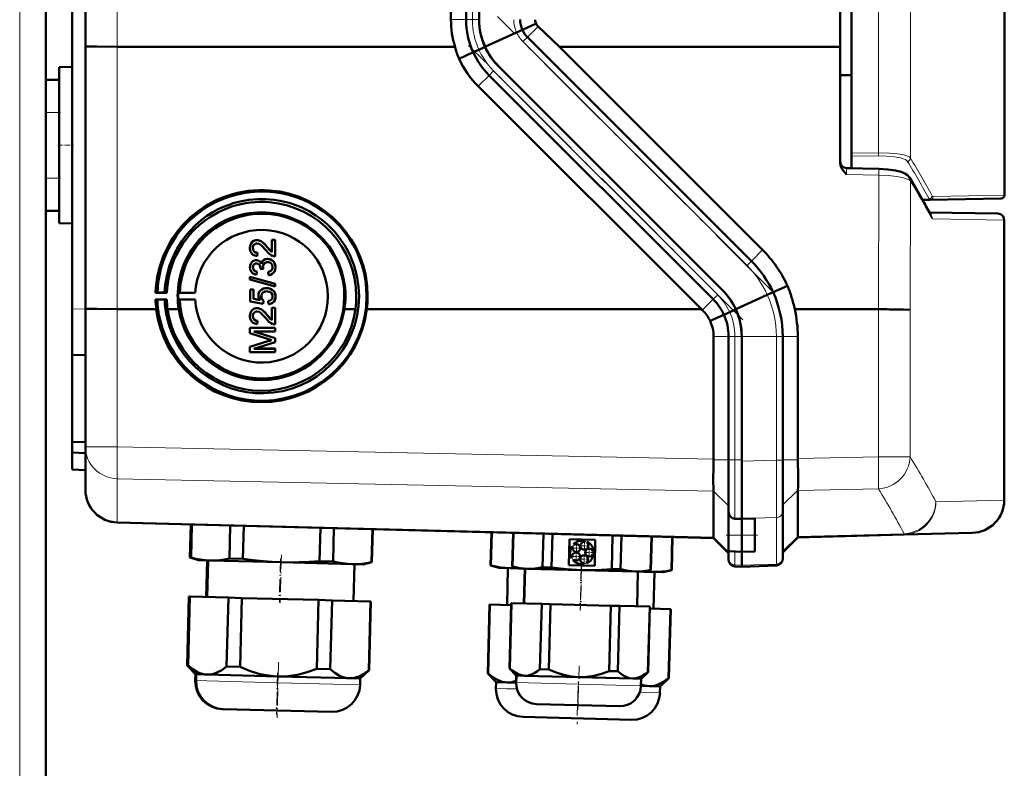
# Model space of a CAD drawing. Extents: x -2065 to 2446, y -2260 to 958.
# Tile 47 of 63: x 618 to 768, y -104 to 11. Entities that reach past the tile are written whole.
import ezdxf

# ---------------------------------------------------------------- set-up
doc = ezdxf.new("R2010")
doc.units = 0
doc.linetypes.add('DASHDOT', pattern=[18.5, 12, -3, 0.5, -3])

msp = doc.modelspace()

# ---------------------------------------------------------------- linework, layer by layer
at = {"color": 7, "linetype": 'DASHDOT', "lineweight": 18}
for p, q in [((617.57, -728.54), (617.57, 231.46)), ((732.17, -30.72), (690.38, 11.07)), ((727.75, -35.14), (685.96, 6.65))]:
    msp.add_line(p, q, dxfattribs=at)
at = {"color": 7, "lineweight": 18}
for p, q in [((617.57, -281.4), (617.57, 151.46)), ((753.27, 123.44), (753.27, -10.49)), ((748.41, -9.68), (748.41, 122.62)), ((632.43, 6.48), (632.43, 106.44)), ((686.53, 102.32), (686.53, 10.61)), ((683.27, 10.61), (685.57, 10.61)), ((686.53, 10.61), (685.57, 10.61)), ((686.53, 10.61), (687.57, 10.61)), ((694.14, 9.05), (694.14, 9.05)), ((696.54, 9.58), (694.91, 7.95)), ((694.23, 7.27), (694.91, 7.95)), ((632.43, -33.5), (632.43, 6.48)), ((728.37, -26.87), (694.23, 7.27)), ((686.65, 5.63), (686.65, 5.63)), ((687.42, 0.46), (689.08, 2.12)), ((689.76, 2.8), (689.08, 2.12)), ((723.9, -31.34), (689.76, 2.8)), ((621.57, -3.54), (623.57, -3.54)), ((744.28, -9.73), (748.41, -9.68)), ((748.41, -10.16), (744.28, -10.22)), ((748.45, -13.1), (743.54, -12.99)), ((748.38, -33.54), (748.45, -13.1)), ((621.57, -13.54), (623.57, -13.54)), ((753.27, -13.99), (753.2, -33.61)), ((756.71, -16.34), (767.57, -16.15)), ((756.09, -16.72), (755.04, -16.74)), ((756.35, -19.14), (756.34, -19.12)), ((767.56, -19.96), (756.63, -19.76)), ((730.74, -24.5), (729.05, -26.19)), ((728.37, -26.87), (729.05, -26.19)), ((723.9, -31.34), (723.22, -32.02)), ((732.35, -30.95), (732.34, -30.95)), ((721.56, -33.68), (723.22, -32.02)), ((625.57, -33.47), (627.57, -33.54)), ((632.43, -54.5), (632.43, -33.5)), ((724.85, -34.37), (724.85, -34.37)), ((748.38, -56.05), (748.38, -33.54)), ((753.2, -33.61), (753.2, -56.05)), ((723.27, -37.68), (725.57, -37.68)), ((725.57, -37.68), (726.53, -37.68)), ((726.53, -37.68), (727.57, -37.68)), ((726.53, -37.68), (726.53, -56.48)), ((732.85, -37.68), (727.56, -37.68)), ((732.85, -37.68), (733.81, -37.68)), ((732.85, -56.53), (732.85, -37.68)), ((736.1, -37.68), (733.81, -37.68)), ((632.43, -54.5), (627.57, -54.5)), ((632.43, -54.5), (723.27, -56.39)), ((723.26, -56.48), (725.57, -56.48)), ((726.53, -56.48), (725.57, -56.48)), ((726.53, -56.48), (727.57, -56.48)), ((726.53, -65.46), (726.53, -56.48)), ((727.56, -56.68), (732.85, -56.53)), ((733.81, -56.53), (732.85, -56.53)), ((736.1, -56.48), (733.81, -56.48)), ((748.38, -56.05), (736.1, -56.3)), ((748.38, -56.05), (753.2, -56.05)), ((723.27, -61.26), (632.43, -59.37)), ((632.43, -59.37), (632.43, -65.92)), ((723.26, -61.24), (725.57, -63.48)), ((736.1, -61.13), (733.81, -63.36)), ((736.1, -61.17), (748.38, -60.92)), ((757.14, -62.89), (767.56, -62.62)), ((632.43, -65.92), (723.27, -68.3)), ((632.43, -65.92), (632.43, -66.05)), ((726.53, -65.46), (727.57, -65.49)), ((726.53, -65.46), (726.53, -65.46)), ((732.85, -65.3), (727.56, -65.45)), ((732.85, -72.37), (732.85, -65.3)), ((723.27, -68.3), (725.57, -70.54)), ((725.57, -67.99), (727.57, -67.99)), ((729.56, -67.99), (727.56, -67.99)), ((736.1, -68.19), (733.81, -70.42)), ((752.3, -67.76), (736.1, -68.18)), ((752.3, -67.89), (752.3, -67.76)), ((726.53, -72.51), (726.53, -70.46)), ((726.53, -72.51), (727.57, -72.55)), ((726.53, -72.75), (726.53, -72.51)), ((732.85, -72.37), (727.56, -72.55)), ((732.85, -72.6), (732.85, -72.37)), ((644.37, -90.13), (644.31, -90.12)), ((644.43, -90.13), (644.37, -90.13)), ((646.1, -90.17), (644.43, -90.13)), ((656.92, -90.46), (646.1, -90.17)), ((669.42, -90.78), (656.92, -90.46)), ((691.8, -91.37), (690.12, -91.32)), ((693.3, -91.41), (691.8, -91.37)), ((693.21, -90.45), (693.18, -90.44)), ((702.7, -90.69), (693.21, -90.45)), ((712.2, -90.94), (702.7, -90.69)), ((715.11, -91.98), (712.03, -91.9))]:
    msp.add_line(p, q, dxfattribs=at)
at = {"color": 7, "lineweight": 50}
for p, q in [((744.28, 122.68), (744.28, -9.73)), ((621.57, 1.46), (621.57, 111.46)), ((627.57, 6.55), (627.57, 106.38)), ((742.56, 6.45), (742.56, 106.48)), ((683.27, 10.61), (683.27, 102.32)), ((685.57, 102.32), (685.57, 10.61)), ((687.57, 102.32), (687.57, 10.61)), ((625.57, -33.47), (625.57, 55.53)), ((767.57, 54.97), (767.57, -16.15)), ((694.14, 9.05), (693.26, 8.65)), ((696.23, 10), (694.14, 9.05)), ((699.78, 6.46), (696.54, 9.58)), ((693.26, 8.65), (688.45, 6.46)), ((729.05, -26.19), (694.91, 7.95)), ((627.57, -33.44), (627.57, 6.55)), ((683.88, 6.46), (632.43, 6.48)), ((686.65, 5.63), (687.53, 6.03)), ((687.53, 6.03), (688.47, 6.46)), ((742.56, 6.45), (699.78, 6.46)), ((730.74, -24.5), (699.78, 6.46)), ((742.56, 6.45), (742.56, -11.27)), ((684.51, 4.66), (686.65, 5.63)), ((623.57, 3.36), (625.57, 3.41)), ((623.57, 3.36), (625.57, 3.41)), ((623.57, -20.43), (623.57, 3.36)), ((724.63, -30.61), (690.49, 3.53)), ((724.64, -30.61), (690.49, 3.53)), ((723.22, -32.02), (689.08, 2.12)), ((744.28, 2.15), (742.56, 2.16)), ((621.57, 1.46), (623.57, 1.46)), ((621.57, -3.54), (621.57, 1.46)), ((623.57, -3.54), (623.57, 1.46)), ((721.41, -33.53), (687.42, 0.46)), ((621.57, -3.54), (621.57, -13.54)), ((623.57, -3.54), (623.57, -13.54)), ((744.28, -10.22), (744.28, -9.73)), ((744.28, -12.03), (744.28, -10.22)), ((743.54, -12.01), (744.28, -12.03)), ((743.54, -12.01), (748.45, -12.13)), ((621.57, -18.54), (621.57, -13.54)), ((623.57, -18.54), (623.57, -13.54)), ((756.22, -16.84), (755.11, -16.86)), ((767.07, -16.65), (756.22, -16.84)), ((621.57, -276.98), (621.57, -18.54)), ((621.57, -18.54), (623.57, -18.54)), ((756.15, -18.77), (766.58, -18.96)), ((623.57, -20.43), (625.57, -20.48)), ((767.56, -62.62), (767.56, -19.96)), ((653.36, -23.05), (653.37, -23.05)), ((653.71, -23), (653.71, -23)), ((656, -24.84), (656, -22.95)), ((656, -22.95), (656.49, -22.95)), ((656, -22.95), (656.01, -22.95)), ((656.01, -22.95), (656.5, -22.95)), ((656.49, -22.95), (656.49, -25.47)), ((656.49, -22.95), (656.5, -22.95)), ((656.5, -22.95), (656.5, -25.47)), ((653.09, -24.2), (653.1, -24.19)), ((653.78, -24.93), (653.73, -25.42)), ((653.73, -25.42), (653.74, -25.42)), ((653.79, -24.92), (653.74, -25.42)), ((653.78, -24.93), (653.79, -24.92)), ((655.29, -24.07), (656, -24.83)), ((655.29, -24.07), (655.29, -24.07)), ((656.49, -25.47), (656.5, -25.47)), ((653.34, -26.11), (653.34, -26.11)), ((653.62, -26.06), (653.63, -26.06)), ((654.97, -25.92), (654.98, -25.92)), ((655.34, -25.87), (655.34, -25.86)), ((653.09, -27.14), (653.1, -27.14)), ((653.68, -27.79), (653.63, -28.29)), ((653.63, -28.29), (653.64, -28.28)), ((653.69, -27.79), (653.64, -28.28)), ((653.68, -27.79), (653.69, -27.79)), ((654.22, -27.35), (654.23, -27.28)), ((654.67, -27.4), (654.22, -27.35)), ((654.62, -27.08), (654.62, -27.08)), ((654.67, -27.4), (654.68, -27.4)), ((655.46, -28.34), (655.41, -27.84)), ((655.41, -27.84), (655.42, -27.84)), ((655.76, -28.27), (655.77, -28.27)), ((656.54, -27.14), (656.55, -27.13)), ((652.64, -28.57), (656.49, -29.66)), ((652.64, -28.98), (652.64, -28.57)), ((652.64, -28.57), (652.65, -28.57)), ((656.49, -30.06), (652.64, -28.98)), ((652.65, -28.57), (656.5, -29.65)), ((656.49, -29.66), (656.5, -29.65)), ((656.49, -29.66), (656.49, -30.06)), ((656.5, -29.65), (656.5, -30.06)), ((734.52, -29.96), (732.35, -30.95)), ((638.26, -31.04), (638.54, -30.98)), ((639.98, -31.04), (638.26, -31.04)), ((638.54, -30.98), (639.65, -31)), ((639.65, -31), (639.98, -31.04)), ((641.7, -31.05), (641.95, -30.99)), ((644.32, -31.05), (641.7, -31.05)), ((641.95, -30.99), (644.32, -31.05)), ((652.69, -30.51), (653.19, -30.51)), ((652.69, -32.34), (652.69, -30.51)), ((652.69, -30.51), (652.7, -30.51)), ((652.7, -30.51), (653.19, -30.51)), ((653.19, -30.51), (653.19, -31.93)), ((653.19, -30.51), (653.19, -31.93)), ((653.19, -30.51), (653.19, -30.51)), ((654.71, -30.38), (654.72, -30.38)), ((655.17, -30.31), (655.18, -30.31)), ((656.08, -30.61), (656.08, -30.6)), ((656.49, -30.06), (656.5, -30.06)), ((731.46, -31.35), (726.65, -33.54)), ((732.34, -30.95), (731.46, -31.35)), ((638.54, -32.08), (638.27, -32.06)), ((638.27, -32.06), (639.98, -32.06)), ((639.65, -32.07), (638.54, -32.08)), ((639.98, -32.06), (639.65, -32.07)), ((641.95, -32.07), (641.7, -32.05)), ((641.7, -32.05), (644.32, -32.05)), ((644.32, -32.05), (641.95, -32.07)), ((654.67, -32.73), (652.69, -32.34)), ((653.19, -31.93), (654.18, -32.12)), ((653.19, -31.93), (654.18, -32.13)), ((653.19, -31.93), (653.19, -31.93)), ((654.37, -31.58), (654.38, -31.58)), ((654.72, -32.24), (654.67, -32.73)), ((654.67, -32.73), (654.68, -32.73)), ((654.73, -32.23), (654.68, -32.73)), ((654.72, -32.24), (654.73, -32.23)), ((655.41, -32.29), (655.42, -32.28)), ((655.46, -32.78), (655.41, -32.29)), ((655.78, -32.71), (655.79, -32.71)), ((656.54, -31.58), (656.55, -31.58)), ((625.57, -40.47), (625.57, -33.47)), ((627.57, -54.5), (627.57, -33.44)), ((632.43, -33.5), (638.38, -33.51)), ((641.79, -33.51), (640.1, -33.51)), ((653.36, -33.43), (653.37, -33.42)), ((653.71, -33.37), (653.71, -33.37)), ((655.29, -34.44), (656, -35.2)), ((655.29, -34.44), (655.29, -34.44)), ((656, -35.21), (656, -33.32)), ((656, -33.32), (656.49, -33.32)), ((656, -33.32), (656.01, -33.32)), ((656.01, -33.32), (656.5, -33.32)), ((656.49, -33.32), (656.49, -35.84)), ((656.49, -33.32), (656.5, -33.32)), ((656.5, -33.32), (656.5, -35.84)), ((668.73, -33.52), (667.03, -33.52)), ((670.44, -33.52), (684.86, -33.52)), ((684.86, -33.52), (721.41, -33.53)), ((721.56, -33.68), (721.41, -33.53)), ((722.75, -35.32), (724.85, -34.37)), ((724.85, -34.37), (725.74, -33.97)), ((725.74, -33.97), (726.68, -33.54)), ((735.63, -33.54), (748.38, -33.54)), ((653.09, -34.57), (653.1, -34.57)), ((653.78, -35.3), (653.73, -35.79)), ((653.73, -35.79), (653.74, -35.79)), ((653.79, -35.3), (653.74, -35.79)), ((653.78, -35.3), (653.79, -35.3)), ((656.49, -35.84), (656.5, -35.84)), ((652.64, -36.39), (652.65, -36.38)), ((652.64, -36.39), (656.49, -36.39)), ((652.64, -37.2), (652.64, -36.39)), ((655.3, -38.05), (652.64, -37.2)), ((652.65, -36.38), (656.5, -36.38)), ((653.24, -36.93), (656.5, -37.95)), ((653.24, -36.93), (656.49, -37.96)), ((656.49, -36.93), (653.24, -36.93)), ((656.49, -36.39), (656.5, -36.38)), ((656.49, -36.39), (656.49, -36.93)), ((656.49, -36.93), (656.5, -36.93)), ((656.5, -36.38), (656.5, -36.93)), ((652.64, -39.27), (655.35, -38.41)), ((652.65, -39.27), (655.35, -38.41)), ((656.49, -38.53), (653.24, -39.55)), ((656.49, -37.96), (656.5, -37.95)), ((656.49, -37.96), (656.49, -38.53)), ((656.49, -38.53), (656.5, -38.52)), ((656.5, -37.95), (656.5, -38.52)), ((723.27, -56.39), (723.27, -37.68)), ((725.57, -56.48), (725.57, -37.68)), ((727.56, -56.68), (727.56, -37.68)), ((727.57, -56.48), (727.57, -37.68)), ((733.81, -56.53), (733.81, -37.68)), ((736.1, -56.3), (736.1, -37.68)), ((627.57, -40.54), (625.57, -40.47)), ((625.57, -40.47), (625.57, -53.77)), ((652.64, -40.09), (652.64, -39.27)), ((652.64, -39.27), (652.65, -39.27)), ((656.49, -40.09), (652.64, -40.09)), ((653.24, -39.54), (656.5, -39.54)), ((653.24, -39.55), (656.49, -39.55)), ((656.49, -39.55), (656.5, -39.54)), ((656.49, -39.55), (656.49, -40.09)), ((656.49, -40.09), (656.5, -40.09)), ((656.5, -39.54), (656.5, -40.09)), ((625.57, -53.77), (627.57, -53.74)), ((625.57, -53.77), (625.57, -55.37)), ((625.57, -57.97), (625.57, -55.37)), ((625.57, -55.37), (627.57, -55.47)), ((627.57, -61.05), (627.57, -54.5)), ((723.27, -56.39), (723.26, -56.48)), ((725.57, -59.08), (725.57, -56.48)), ((727.56, -65.45), (727.56, -56.68)), ((727.57, -65.49), (727.57, -56.48)), ((733.81, -64.33), (733.81, -56.53)), ((736.1, -56.3), (736.1, -56.48)), ((625.57, -57.97), (627.57, -58.04)), ((725.57, -61.52), (725.57, -59.08)), ((723.26, -61.24), (723.27, -61.26)), ((723.27, -61.26), (723.27, -68.3)), ((736.1, -68.18), (736.1, -61.17)), ((725.57, -63.39), (725.57, -61.52)), ((725.57, -64.44), (725.57, -63.39)), ((725.57, -67.99), (725.57, -64.44)), ((733.81, -71.4), (733.81, -64.33)), ((726.53, -65.46), (727.57, -65.49)), ((727.56, -65.49), (729.56, -65.43)), ((727.56, -65.49), (727.56, -65.45)), ((727.56, -65.49), (727.56, -67.99)), ((727.57, -67.99), (727.57, -65.49)), ((729.56, -67.99), (729.56, -65.43)), ((723.27, -68.42), (632.43, -66.05)), ((643.5, -71.39), (643.63, -66.34)), ((643.5, -71.39), (643.63, -66.34)), ((643.5, -71.39), (643.63, -66.34)), ((643.55, -71.39), (643.69, -66.34)), ((643.56, -71.39), (643.69, -66.34)), ((643.61, -71.39), (643.74, -66.34)), ((643.62, -71.39), (643.75, -66.34)), ((643.67, -71.39), (643.8, -66.34)), ((649.51, -71.55), (649.65, -66.5)), ((651.57, -71.6), (651.7, -66.55)), ((663.26, -71.91), (663.39, -66.86)), ((665.31, -71.96), (665.44, -66.91)), ((671.16, -72.11), (671.29, -67.06)), ((671.21, -72.11), (671.34, -67.06)), ((689.31, -72.59), (689.44, -67.54)), ((689.36, -72.59), (689.5, -67.54)), ((692.59, -72.74), (692.73, -67.62)), ((692.62, -72.74), (692.75, -67.63)), ((692.65, -72.74), (692.78, -67.63)), ((697.23, -72.86), (697.37, -67.75)), ((698.58, -72.9), (698.71, -67.78)), ((701.2, -72.53), (701.3, -68.57)), ((701.3, -68.57), (705.26, -68.67)), ((703.61, -68.98), (703.66, -68.85)), ((704, -68.97), (703.95, -69.1)), ((705.26, -68.67), (705.16, -72.63)), ((707.75, -73.14), (707.89, -68.02)), ((709.1, -73.17), (709.23, -68.06)), ((713.68, -73.29), (713.82, -68.18)), ((713.71, -73.29), (713.85, -68.18)), ((716.85, -73.31), (716.98, -68.26)), ((716.9, -73.31), (717.04, -68.26)), ((723.27, -68.42), (725.57, -70.72)), ((725.57, -67.99), (725.57, -70.42)), ((727.56, -70.49), (727.56, -67.99)), ((727.57, -70.49), (727.57, -67.99)), ((729.56, -67.99), (729.56, -70.46)), ((736.1, -68.31), (733.81, -70.6)), ((736.1, -68.31), (752.3, -67.89)), ((736.1, -68.18), (736.1, -68.19)), ((762.69, -67.62), (752.3, -67.89)), ((701.81, -69.74), (701.7, -69.65)), ((701.92, -69.37), (702.03, -69.45)), ((704.89, -70.46), (705.02, -70.47)), ((725.57, -71.54), (725.57, -70.42)), ((725.57, -70.42), (727.57, -70.49)), ((729.56, -70.46), (727.56, -70.49)), ((727.56, -72.55), (727.56, -70.49)), ((727.57, -72.55), (727.57, -70.49)), ((644.79, -71.77), (643.5, -71.39)), ((643.5, -71.39), (643.55, -71.39)), ((644.79, -71.77), (643.5, -71.39)), ((643.6, -71.4), (643.55, -71.39)), ((643.56, -71.39), (643.61, -71.39)), ((644.85, -71.77), (643.56, -71.39)), ((643.65, -71.4), (643.61, -71.39)), ((643.62, -71.39), (643.67, -71.39)), ((644.91, -71.77), (643.62, -71.39)), ((644.85, -71.77), (644.79, -71.77)), ((644.91, -71.77), (644.85, -71.77)), ((646.58, -71.82), (644.91, -71.77)), ((646.14, -71.81), (645.99, -77.4)), ((646.14, -71.81), (646, -77.4)), ((646.14, -71.81), (646, -77.4)), ((646.2, -71.81), (646.05, -77.41)), ((646.26, -71.81), (646.11, -77.41)), ((657.4, -72.1), (646.58, -71.82)), ((649.51, -71.55), (651.57, -71.6)), ((663.26, -71.91), (665.31, -71.96)), ((701.65, -71.47), (701.77, -71.39)), ((701.97, -71.68), (701.85, -71.76)), ((705.01, -70.83), (704.88, -70.82)), ((725.57, -71.75), (725.57, -71.54)), ((733.81, -71.6), (733.81, -71.4)), ((668.23, -72.38), (657.4, -72.1)), ((669.9, -72.43), (668.23, -72.38)), ((668.55, -72.39), (668.4, -77.99)), ((669.9, -72.43), (671.21, -72.11)), ((671.16, -72.11), (671.21, -72.11)), ((689.31, -72.59), (689.36, -72.59)), ((690.6, -72.97), (689.31, -72.59)), ((692.28, -73.01), (690.6, -72.97)), ((691.95, -73.01), (691.81, -78.6)), ((693.66, -73.05), (692.28, -73.01)), ((692.59, -72.74), (692.62, -72.74)), ((693.63, -73.05), (692.59, -72.74)), ((692.62, -72.74), (692.65, -72.74)), ((693.66, -73.05), (692.62, -72.74)), ((693.66, -73.05), (693.63, -73.05)), ((694.93, -73.08), (693.66, -73.05)), ((694.53, -73.07), (694.39, -78.37)), ((694.56, -73.07), (694.42, -78.37)), ((703.16, -73.3), (694.93, -73.08)), ((697.23, -72.86), (698.58, -72.9)), ((705.16, -72.63), (701.2, -72.53)), ((711.38, -73.52), (703.16, -73.3)), ((703.57, -72.37), (703.53, -72.24)), ((703.87, -72.13), (703.91, -72.27)), ((707.75, -73.14), (709.1, -73.17)), ((712.65, -73.55), (713.71, -73.29)), ((713.68, -73.29), (713.71, -73.29)), ((715.59, -73.63), (716.9, -73.31)), ((716.85, -73.31), (716.9, -73.31)), ((726.53, -72.75), (727.57, -72.79)), ((727.56, -72.79), (727.56, -72.55)), ((732.85, -72.6), (727.56, -72.79)), ((727.57, -72.79), (727.57, -72.55)), ((712.65, -73.55), (711.38, -73.52)), ((711.76, -73.52), (711.62, -78.82)), ((713.92, -73.58), (712.66, -73.55)), ((715.59, -73.63), (713.92, -73.58)), ((714.25, -73.59), (714.1, -79.19)), ((643.07, -87.84), (643.35, -77.34)), ((643.07, -87.84), (643.35, -77.34)), ((643.07, -87.84), (643.35, -77.34)), ((643.4, -77.34), (643.12, -87.84)), ((643.13, -87.84), (643.4, -77.34)), ((643.46, -77.34), (643.18, -87.84)), ((643.19, -87.84), (643.46, -77.34)), ((643.51, -77.34), (643.24, -87.84)), ((643.4, -77.34), (643.35, -77.34)), ((643.46, -77.34), (643.4, -77.34)), ((643.4, -77.34), (643.4, -77.34)), ((643.51, -77.34), (643.46, -77.34)), ((643.51, -77.34), (649.36, -77.49)), ((649.36, -77.49), (649.08, -88)), ((651.41, -77.55), (649.36, -77.49)), ((651.41, -77.55), (651.14, -88.05)), ((651.41, -77.55), (663.1, -77.85)), ((663.1, -77.85), (662.83, -88.36)), ((665.16, -77.91), (663.1, -77.85)), ((665.16, -77.91), (664.88, -88.41)), ((665.16, -77.91), (671, -78.06)), ((671, -78.06), (670.73, -88.56)), ((670.78, -88.57), (671.05, -78.06)), ((671.05, -78.06), (671, -78.06)), ((688.88, -89.04), (689.16, -78.53)), ((689.21, -78.54), (688.93, -89.04)), ((689.21, -78.54), (689.16, -78.53)), ((689.21, -78.54), (692.44, -78.62)), ((692.18, -88.28), (692.45, -78.32)), ((692.21, -88.28), (692.47, -78.32)), ((692.5, -78.32), (692.24, -88.28)), ((692.47, -78.32), (692.45, -78.32)), ((692.5, -78.32), (692.47, -78.32)), ((692.5, -78.32), (697.09, -78.44)), ((697.09, -78.44), (696.83, -88.4)), ((698.43, -78.48), (697.09, -78.44)), ((698.43, -78.48), (698.17, -88.44)), ((698.43, -78.48), (707.61, -78.72)), ((707.61, -78.72), (707.35, -88.68)), ((708.95, -78.75), (707.61, -78.72)), ((708.95, -78.75), (708.69, -88.71)), ((708.95, -78.75), (713.54, -78.87)), ((713.54, -78.87), (713.28, -88.83)), ((713.31, -88.83), (713.57, -78.87)), ((713.57, -78.87), (713.54, -78.87)), ((713.56, -79.17), (716.7, -79.26)), ((716.7, -79.26), (716.42, -89.76)), ((716.47, -89.76), (716.75, -79.26)), ((716.75, -79.26), (716.7, -79.26)), ((644.34, -89.17), (643.07, -87.84)), ((643.07, -87.84), (643.12, -87.84)), ((644.34, -89.17), (643.07, -87.84)), ((644.34, -89.17), (643.07, -87.84)), ((643.16, -87.88), (643.12, -87.84)), ((643.13, -87.84), (643.18, -87.84)), ((644.39, -89.18), (643.13, -87.84)), ((643.22, -87.88), (643.18, -87.84)), ((643.19, -87.84), (643.24, -87.84)), ((644.45, -89.18), (643.19, -87.84)), ((649.08, -88), (651.14, -88.05)), ((662.83, -88.36), (664.88, -88.41)), ((692.18, -88.28), (692.21, -88.28)), ((693.21, -89.36), (692.18, -88.28)), ((692.21, -88.28), (692.24, -88.28)), ((693.23, -89.36), (692.21, -88.28)), ((696.83, -88.4), (698.17, -88.44)), ((644.34, -89.17), (644.31, -90.12)), ((644.34, -89.17), (644.31, -90.12)), ((644.34, -89.17), (644.31, -90.12)), ((644.4, -89.18), (644.34, -89.17)), ((644.39, -89.18), (644.37, -90.13)), ((644.45, -89.18), (644.39, -89.18)), ((644.45, -89.18), (644.43, -90.13)), ((646.13, -89.22), (644.45, -89.18)), ((656.95, -89.5), (646.13, -89.22)), ((667.77, -89.79), (656.95, -89.5)), ((669.44, -89.83), (667.77, -89.79)), ((669.44, -89.83), (669.42, -90.78)), ((669.44, -89.83), (670.78, -88.57)), ((670.73, -88.56), (670.78, -88.57)), ((688.88, -89.04), (688.93, -89.04)), ((690.15, -90.37), (688.88, -89.04)), ((693.21, -89.36), (693.18, -90.44)), ((693.23, -89.36), (693.21, -90.45)), ((693.23, -89.36), (693.21, -89.36)), ((694.51, -89.39), (693.23, -89.36)), ((702.73, -89.6), (694.51, -89.39)), ((710.96, -89.82), (702.73, -89.6)), ((707.35, -88.68), (708.69, -88.71)), ((712.23, -89.85), (710.96, -89.82)), ((712.23, -89.85), (712.2, -90.94)), ((712.23, -89.85), (713.31, -88.83)), ((713.28, -88.83), (713.31, -88.83)), ((715.14, -91.03), (716.47, -89.76)), ((716.42, -89.76), (716.47, -89.76)), ((690.15, -90.37), (690.12, -91.32)), ((691.82, -90.42), (690.15, -90.37)), ((693.18, -90.45), (691.82, -90.42)), ((713.46, -90.98), (712.2, -90.95)), ((715.14, -91.03), (713.46, -90.98)), ((715.14, -91.03), (715.11, -91.98)), ((648.5, -94.48), (648.44, -94.47)), ((648.55, -94.48), (648.5, -94.48)), ((665.07, -94.91), (648.56, -94.48)), ((696.32, -93.73), (696.29, -93.73)), ((702.62, -93.89), (696.32, -93.73)), ((708.92, -94.06), (702.62, -93.89)), ((710.76, -96.11), (694.25, -95.67))]:
    msp.add_line(p, q, dxfattribs=at)
at = {"color": 7, "linetype": 'DASHDOT', "lineweight": 18, "ltscale": 0.060001}
for p, q in [((621.37, -3.54), (623.77, -3.54)), ((621.37, -13.54), (623.77, -13.54))]:
    msp.add_line(p, q, dxfattribs=at)
at = {"color": 7, "linetype": 'DASHDOT', "lineweight": 18, "ltscale": 0.059999}
msp.add_line((623.37, -8.54), (625.77, -8.54), dxfattribs=at)
at = {"color": 7, "linetype": 'DASHDOT', "lineweight": 18, "ltscale": 0.039}
for p, q in [((703.59, -68.8), (703.59, -70.36)), ((703.15, -69.94), (701.59, -69.94)), ((702.34, -70.43), (702.34, -71.99)), ((702.37, -69.16), (702.37, -70.72)), ((704.37, -69.58), (702.81, -69.58)), ((704.31, -69.85), (704.31, -71.41)), ((703.12, -71.21), (701.56, -71.21)), ((704.32, -71.64), (702.76, -71.64)), ((705.09, -70.63), (703.53, -70.63)), ((703.54, -70.86), (703.54, -72.42))]:
    msp.add_line(p, q, dxfattribs=at)
at = {"color": 7, "linetype": 'DASHDOT', "lineweight": 18, "ltscale": 0.119882}
msp.add_line((725.17, -67.99), (729.96, -67.99), dxfattribs=at)
at = {"color": 7, "linetype": 'DASHDOT', "lineweight": 18, "ltscale": 0.168015}
for p, q in [((657.3, -71.54), (657.13, -78.26)), ((703.11, -72.74), (702.94, -79.46))]:
    msp.add_line(p, q, dxfattribs=at)
at = {"color": 7, "linetype": 'DASHDOT', "lineweight": 18, "ltscale": 0.168016}
msp.add_line((657.36, -71.54), (657.18, -78.26), dxfattribs=at)
at = {"color": 7, "linetype": 'DASHDOT', "lineweight": 18, "ltscale": 0.183048}
msp.add_line((657.43, -70.99), (657.24, -78.31), dxfattribs=at)
at = {"color": 7, "linetype": 'DASHDOT', "lineweight": 18, "ltscale": 0.159014}
msp.add_line((703.14, -72.77), (702.98, -79.13), dxfattribs=at)
at = {"color": 7, "linetype": 'DASHDOT', "lineweight": 18, "ltscale": 0.171051}
msp.add_line((703.18, -72.33), (703, -79.17), dxfattribs=at)
at = {"color": 7, "linetype": 'DASHDOT', "lineweight": 18, "ltscale": 0.212292}
msp.add_line((657, -87.35), (656.78, -95.83), dxfattribs=at)
at = {"color": 7, "linetype": 'DASHDOT', "lineweight": 18, "ltscale": 0.168715}
msp.add_line((702.78, -87.87), (702.6, -94.62), dxfattribs=at)
at = {"color": 7, "linetype": 'DASHDOT', "lineweight": 18, "ltscale": 0.159002}
msp.add_line((656.85, -88.97), (656.68, -95.33), dxfattribs=at)
at = {"color": 7, "linetype": 'DASHDOT', "lineweight": 18, "ltscale": 0.133699}
msp.add_line((656.88, -89.9), (656.74, -95.25), dxfattribs=at)
at = {"color": 7, "linetype": 'DASHDOT', "lineweight": 18, "ltscale": 0.143425}
msp.add_line((702.63, -91.07), (702.48, -96.8), dxfattribs=at)
at = {"color": 7, "linetype": 'DASHDOT', "lineweight": 18, "ltscale": 0.100908}
msp.add_line((702.69, -90.28), (702.58, -94.31), dxfattribs=at)
at = {"color": 7, "lineweight": 50}
for points in [[(627.57, 6.55), (627.57, 6.55), (627.57, 6.55), (627.57, 6.54), (627.64, 6.54), (628.2, 6.52), (629.36, 6.5), (632.43, 6.48)], [(690.49, 3.53), (690.01, 4.05), (689.57, 4.6), (689.17, 5.18), (688.8, 5.81), (688.47, 6.46)], [(743.54, -12.99), (743.05, -12.46), (742.84, -12.17), (742.7, -11.89), (742.6, -11.59), (742.56, -11.27)], [(753.14, -13.47), (752.84, -13.12), (752.42, -12.84), (751.86, -12.61), (751, -12.39), (749.8, -12.21), (748.45, -12.13)], [(669.26, -31.53), (669.19, -30.13), (668.99, -28.74), (668.79, -27.82), (668.47, -26.77), (667.96, -25.47), (667.55, -24.62), (667.08, -23.81), (666.26, -22.6), (665.52, -21.7), (664.99, -21.13), (664.42, -20.58), (663.56, -19.85), (662.68, -19.22), (661.66, -18.6), (660.53, -18.03), (659.94, -17.78), (658.61, -17.32), (657.24, -16.99), (656.31, -16.84), (655.07, -16.74), (653.81, -16.74), (652.48, -16.85), (651.4, -17.04), (650.26, -17.33), (649.3, -17.65), (648.36, -18.03), (647.7, -18.35), (647.01, -18.73), (646.09, -19.31), (645.23, -19.95), (644.41, -20.65), (643.41, -21.66), (642.8, -22.39), (642.25, -23.14), (641.56, -24.25), (641.45, -24.44), (640.87, -25.64), (640.39, -26.88), (640.02, -28.23), (639.81, -29.32), (639.75, -29.79), (639.65, -31)], [(652.64, -24.19), (652.67, -23.9), (652.72, -23.69), (652.81, -23.5), (653, -23.27), (653.23, -23.11), (653.36, -23.05)], [(653.52, -23.52), (653.37, -23.6), (653.19, -23.79), (653.1, -24.03), (653.09, -24.2)], [(653.52, -23.52), (653.37, -23.61), (653.23, -23.74), (653.15, -23.89), (653.1, -24.19)], [(653.71, -23), (654, -23.03), (654.34, -23.17), (654.6, -23.35), (655.01, -23.75), (655.29, -24.07)], [(653.71, -23), (653.9, -23.02), (654.28, -23.14), (654.61, -23.36), (654.9, -23.63), (655.29, -24.07)], [(655.05, -24.53), (654.47, -23.89), (654.34, -23.77), (654.05, -23.58), (653.71, -23.49)], [(653.73, -25.42), (653.37, -25.35), (653.05, -25.17), (652.91, -25.04), (652.73, -24.72), (652.65, -24.36), (652.64, -24.19)], [(653.09, -24.2), (653.15, -24.53), (653.27, -24.72), (653.45, -24.86), (653.67, -24.92), (653.78, -24.93)], [(653.1, -24.19), (653.12, -24.42), (653.18, -24.59), (653.35, -24.79), (653.6, -24.9), (653.79, -24.92)], [(656.15, -25.42), (655.89, -25.3), (655.54, -25.06), (655.05, -24.53)], [(655.29, -24.07), (655.69, -24.55), (656, -24.84)], [(652.64, -27.16), (652.67, -26.89), (652.82, -26.52), (652.94, -26.36), (653.1, -26.22), (653.34, -26.11)], [(653.46, -26.58), (653.27, -26.69), (653.14, -26.87), (653.09, -27.07), (653.09, -27.14)], [(653.46, -26.58), (653.26, -26.71), (653.13, -26.93), (653.1, -27.14)], [(653.62, -26.06), (653.82, -26.09), (654, -26.16), (654.16, -26.27), (654.34, -26.5), (654.39, -26.59)], [(653.63, -26.06), (653.82, -26.08), (654.01, -26.15), (654.17, -26.27), (654.3, -26.41), (654.39, -26.58)], [(654.23, -27.28), (654.21, -27.07), (654.09, -26.78), (653.94, -26.63), (653.84, -26.59), (653.64, -26.56)], [(654.39, -26.59), (654.44, -26.41), (654.59, -26.17), (654.73, -26.05), (654.97, -25.92)], [(655.09, -26.4), (654.94, -26.47), (654.74, -26.66), (654.63, -26.94), (654.62, -27.08)], [(655.09, -26.4), (654.93, -26.48), (654.79, -26.59), (654.69, -26.74), (654.62, -27), (654.62, -27.08)], [(656.1, -27.12), (656.09, -27), (656.03, -26.77), (655.88, -26.57), (655.68, -26.43), (655.45, -26.37), (655.33, -26.36)], [(655.34, -25.86), (655.73, -25.92), (655.96, -26.03), (656.17, -26.19), (656.33, -26.39), (656.5, -26.75), (656.55, -27.13)], [(655.34, -25.87), (655.53, -25.88), (655.9, -26), (656.21, -26.25), (656.43, -26.57), (656.53, -26.95), (656.54, -27.14)], [(653.63, -28.29), (653.32, -28.2), (653.03, -28.03), (652.81, -27.78), (652.68, -27.48), (652.64, -27.16)], [(653.09, -27.14), (653.11, -27.34), (653.25, -27.59), (653.41, -27.71), (653.68, -27.79)], [(653.1, -27.14), (653.12, -27.33), (653.19, -27.5), (653.32, -27.64), (653.48, -27.73), (653.69, -27.79)], [(655.59, -27.79), (655.81, -27.69), (655.97, -27.55), (656.08, -27.3), (656.1, -27.12)], [(656.54, -27.14), (656.51, -27.43), (656.42, -27.71), (656.25, -27.95), (656.02, -28.15), (655.76, -28.27)], [(656.55, -27.13), (656.51, -27.48), (656.42, -27.71), (656.28, -27.93), (656.01, -28.16), (655.77, -28.27)], [(653.93, -31.44), (653.96, -31.16), (654.07, -30.9), (654.24, -30.68), (654.46, -30.5), (654.71, -30.38)], [(654.18, -32.13), (654.03, -31.87), (653.94, -31.59), (653.93, -31.44)], [(654.85, -30.86), (654.6, -30.99), (654.48, -31.13), (654.41, -31.3), (654.37, -31.58)], [(654.85, -30.86), (654.62, -30.99), (654.49, -31.13), (654.41, -31.32), (654.38, -31.58)], [(655.17, -30.31), (655.46, -30.34), (655.83, -30.45), (656.08, -30.61)], [(655.18, -30.31), (655.38, -30.32), (655.75, -30.41), (656.08, -30.6)], [(656.1, -31.58), (656.06, -31.32), (655.93, -31.08), (655.83, -30.99), (655.59, -30.86), (655.33, -30.81), (655.2, -30.8)], [(656.08, -30.6), (656.25, -30.75), (656.38, -30.93), (656.48, -31.14), (656.54, -31.36), (656.55, -31.58)], [(656.08, -30.61), (656.31, -30.84), (656.43, -31.04), (656.51, -31.25), (656.54, -31.58)], [(654.37, -31.58), (654.42, -31.88), (654.54, -32.08), (654.72, -32.24)], [(654.38, -31.58), (654.39, -31.73), (654.5, -32.02), (654.73, -32.23)], [(655.62, -32.24), (655.78, -32.17), (655.92, -32.06), (656.03, -31.92), (656.08, -31.75), (656.1, -31.58)], [(656.54, -31.58), (656.52, -31.88), (656.42, -32.15), (656.26, -32.4), (656.04, -32.59), (655.78, -32.71)], [(656.55, -31.58), (656.51, -31.94), (656.36, -32.28), (656.09, -32.56), (655.79, -32.71)], [(627.57, -33.44), (627.57, -33.44), (627.57, -33.44), (627.57, -33.44), (627.64, -33.45), (628.2, -33.47), (629.36, -33.49), (632.43, -33.5)], [(652.64, -34.56), (652.67, -34.27), (652.72, -34.06), (652.81, -33.87), (653, -33.65), (653.23, -33.48), (653.36, -33.43)], [(653.52, -33.9), (653.37, -33.97), (653.19, -34.16), (653.1, -34.4), (653.09, -34.57)], [(653.52, -33.89), (653.37, -33.98), (653.23, -34.11), (653.15, -34.26), (653.1, -34.57)], [(653.71, -33.37), (654, -33.4), (654.34, -33.54), (654.6, -33.72), (655.01, -34.12), (655.29, -34.44)], [(653.71, -33.37), (653.9, -33.39), (654.28, -33.51), (654.61, -33.73), (654.9, -34), (655.29, -34.44)], [(655.05, -34.9), (654.47, -34.26), (654.34, -34.14), (654.05, -33.95), (653.71, -33.87)], [(655.29, -34.44), (655.69, -34.92), (656, -35.21)], [(753.2, -33.61), (752.2, -33.58), (750.09, -33.55)], [(653.73, -35.79), (653.37, -35.72), (653.05, -35.54), (652.91, -35.41), (652.73, -35.09), (652.65, -34.73), (652.64, -34.56)], [(653.09, -34.57), (653.15, -34.9), (653.27, -35.1), (653.45, -35.23), (653.67, -35.29), (653.78, -35.3)], [(653.1, -34.57), (653.12, -34.79), (653.18, -34.96), (653.35, -35.16), (653.6, -35.28), (653.79, -35.3)], [(656.15, -35.79), (655.89, -35.68), (655.54, -35.43), (655.05, -34.9)], [(723.23, -59.5), (723.26, -61.1), (723.26, -61.24)], [(736.17, -59.41), (736.14, -60.62), (736.1, -61.13)], [(646.58, -71.82), (645.86, -71.78), (645.13, -71.69), (644.41, -71.56), (643.67, -71.39)], [(649.51, -71.55), (648.77, -71.68), (648.04, -71.77), (647.31, -71.81), (646.58, -71.82)], [(657.4, -72.1), (656.04, -72.05), (654.68, -71.95), (653.14, -71.8), (651.57, -71.6)], [(663.26, -71.91), (661.68, -72.02), (660.13, -72.09), (658.77, -72.12), (657.4, -72.1)], [(668.23, -72.38), (667.5, -72.34), (666.78, -72.26), (666.05, -72.13), (665.31, -71.96)], [(671.16, -72.11), (670.41, -72.24), (669.68, -72.33), (668.95, -72.38), (668.23, -72.38)], [(692.28, -73.01), (691.55, -72.97), (690.83, -72.89), (690.1, -72.76), (689.36, -72.59)], [(694.93, -73.08), (693.8, -72.98), (692.65, -72.74)], [(697.23, -72.86), (696.07, -73.04), (694.93, -73.08)], [(703.16, -73.3), (700.88, -73.17), (698.58, -72.9)], [(707.75, -73.14), (705.44, -73.29), (703.16, -73.3)], [(711.38, -73.52), (710.25, -73.41), (709.1, -73.17)], [(713.68, -73.29), (712.52, -73.47), (711.38, -73.52)], [(716.85, -73.31), (716.11, -73.44), (715.37, -73.53), (714.65, -73.58), (713.92, -73.58)], [(646.13, -89.22), (645.76, -89.19), (645.39, -89.11), (645.03, -89), (644.67, -88.84), (643.95, -88.41), (643.24, -87.84)], [(649.08, -88), (648.34, -88.53), (647.6, -88.92), (647.24, -89.06), (646.87, -89.15), (646.5, -89.21), (646.13, -89.22)], [(656.95, -89.5), (656.23, -89.46), (655.51, -89.38), (654.76, -89.26), (654.02, -89.09), (652.58, -88.64), (651.14, -88.05)], [(662.83, -88.36), (661.36, -88.87), (659.9, -89.24), (659.15, -89.37), (658.39, -89.46), (657.67, -89.5), (656.95, -89.5)], [(667.77, -89.79), (667.4, -89.76), (667.03, -89.68), (666.67, -89.56), (666.31, -89.41), (665.59, -88.98), (664.88, -88.41)], [(694.51, -89.39), (693.99, -89.32), (693.49, -89.14), (692.99, -88.87), (692.61, -88.6), (692.24, -88.28)], [(696.83, -88.4), (696.44, -88.7), (696.05, -88.95), (695.54, -89.2), (695.02, -89.35), (694.51, -89.39)], [(702.73, -89.6), (701.57, -89.5), (700.43, -89.27), (699.3, -88.91), (698.17, -88.44)], [(670.73, -88.56), (669.99, -89.1), (669.25, -89.49), (668.88, -89.62), (668.51, -89.72), (668.14, -89.78), (667.77, -89.79)], [(691.82, -90.42), (691.45, -90.39), (691.09, -90.31), (690.72, -90.19), (690.36, -90.04), (689.64, -89.61), (688.93, -89.04)], [(707.35, -88.68), (706.19, -89.09), (705.04, -89.39), (703.89, -89.56), (702.73, -89.6)], [(710.96, -89.82), (710.44, -89.75), (709.94, -89.57), (709.44, -89.3), (709.06, -89.03), (708.69, -88.71)], [(713.28, -88.83), (712.89, -89.13), (712.5, -89.38), (711.99, -89.63), (711.47, -89.78), (710.96, -89.82)], [(716.42, -89.76), (715.68, -90.29), (714.94, -90.68), (714.57, -90.82), (714.21, -90.92), (713.84, -90.97), (713.46, -90.98)]]:
    msp.add_lwpolyline(points, dxfattribs=at)
at = {"color": 7, "lineweight": 18}
for points in [[(689.76, 2.8), (689.23, 3.37), (688.74, 3.98), (688.3, 4.62), (687.89, 5.31), (687.53, 6.03)], [(748.41, -9.68), (750.09, -9.72), (750.9, -9.78), (751.65, -9.89), (752.24, -10.01), (752.73, -10.15), (753.07, -10.32), (753.27, -10.49)], [(752.78, -10.98), (752.67, -10.85), (752.49, -10.73), (752.17, -10.59), (751.75, -10.47), (750.78, -10.29), (749.63, -10.19), (748.41, -10.16)], [(743.54, -12.01), (743.54, -12.01), (743.54, -12.02), (743.53, -12.03), (743.53, -12.17), (743.54, -12.99)], [(753.27, -13.99), (753.14, -13.86), (752.92, -13.75), (752.22, -13.51), (751.17, -13.31), (749.88, -13.17), (748.45, -13.1)], [(732.85, -56.53), (732.86, -63.08), (732.85, -65.3)], [(748.38, -60.92), (748.4, -60.62), (748.41, -59.68), (748.38, -56.05)]]:
    msp.add_lwpolyline(points, dxfattribs=at)
at = {"color": 7, "lineweight": 50}
for centre, radius, start, end in [((697.57, 10.61), 14.3, 180.0034, 196.8325), ((697.5, 10.6), 11.93, 179.9912, 204.6124), ((697.69, 10.61), 10.13, 180.0163, 204.1522), ((697.43, 10.6), 9.87, 179.9823, 204.7977), ((697.63, 10.61), 3.82, 180.0245, 204.0528), ((697.55, 10.6), 1.45, 179.9327, 204.6586), ((697.62, 10.66), 3.83, 204.8681, 225.0152), ((697.58, 10.65), 1.49, 205.8875, 225.8639), ((697.51, 10.2), 14.14, 195.3191, 203.0612), ((697.68, 10.73), 10.17, 204.788, 225.0057), ((697.57, 10.61), 14.36, 204.4878, 225.001), ((697.5, 10.54), 11.91, 204.3336, 224.9966), ((743.56, -11.01), 1, 179.9993, 268.6437), ((743.56, -11.01), 1, 180.0021, 268.6398), ((650.21, -75.55), 120.2, 27.9904, 31.0953), ((654.4, -31.51), 16.14, 85.5889, 178.3371), ((654.4, -31.53), 16.17, 359.9435, 85.585), ((767.07, -16.15), 0.5, 270.9986, 359.9999), ((654.4, -31.6), 14.43, 85.0659, 177.7672), ((654.4, -31.63), 14.45, 0.312, 85.0622), ((652.66, -74.2), 117.4, 28.1721, 29.2356), ((654.4, -31.52), 12.77, 89.9766, 180.1277), ((654.48, -31.52), 12.54, 77.7341, 177.5936), ((654.4, -31.54), 12.79, 359.9426, 89.9664), ((654.47, -31.53), 12.55, 359.9975, 77.7221), ((766.56, -19.96), 1, 0, 89.0007), ((654.48, -31.52), 15.95, 133.5303, 178.0404), ((653.7, -24.09), 1.08, 89.4465, 108.1247), ((653.7, -24.08), 1.08, 89.4555, 108.1095), ((653.71, -24.13), 0.638, 89.7737, 107.2949), ((656.47, -24.5), 0.973, 251.1916, 271.7093), ((717.54, -37.69), 18.66, 24.4867, 44.9923), ((653.62, -26.96), 0.902, 89.5915, 108.1556), ((653.62, -26.97), 0.904, 89.606, 108.1191), ((653.63, -27.11), 0.554, 89.0245, 108.1621), ((655.32, -27.04), 1.17, 89.4236, 107.3191), ((655.33, -27.04), 1.17, 89.4214, 107.3104), ((655.33, -27.16), 0.802, 89.5828, 107.4914), ((717.62, -37.62), 16.16, 24.3776, 45.0045), ((655.86, -27.04), 1.24, 182.0278, 197.0121), ((655.86, -27.04), 1.24, 181.9994, 197.0329), ((655.08, -26.24), 1.63, 281.5563, 288.1165), ((655.09, -26.23), 1.64, 281.5641, 288.0736), ((655.33, -26.95), 1.4, 275.236, 287.9622), ((717.77, -37.1), 18.21, 17.1703, 23.0793), ((655.16, -31.8), 1.49, 89.4016, 107.5991), ((655.17, -31.8), 1.49, 89.4028, 107.595), ((655.19, -31.94), 1.14, 89.1562, 107.3687), ((717.69, -37.56), 9.82, 24.1542, 45.0167), ((717.43, -37.81), 10.18, 24.789, 44.978), ((717.62, -37.68), 16.19, 359.9985, 24.563), ((654.42, -31.51), 16.17, 181.9306, 187.0903), ((654.42, -31.6), 14.45, 181.7893, 187.5656), ((654.43, -31.52), 12.79, 180.1164, 188.9483), ((654.45, -31.54), 14.81, 271.0048, 359.9869), ((654.47, -31.53), 15.95, 270.9575, 359.9973), ((654.48, -31.53), 12.54, 271.2165, 359.9891), ((655.22, -30.98), 1.32, 278.2752, 287.8133), ((655.23, -30.98), 1.32, 278.2728, 287.8265), ((655.35, -31.44), 1.35, 274.6393, 288.5835), ((654.41, -31.54), 12.78, 351.0886, 359.9376), ((654.4, -31.62), 14.45, 352.4735, 0.293), ((654.41, -31.53), 16.16, 352.9484, 359.9382), ((717.5, -37.74), 8.09, 24.6745, 44.9878), ((717.36, -37.23), 18.64, 11.4167, 17.1865), ((654.41, -31.57), 16.15, 186.8994, 353.0436), ((654.41, -31.52), 14.45, 187.9036, 352.057), ((654.41, -31.56), 12.77, 188.7607, 351.2), ((654.49, -31.52), 12.55, 193.5685, 271.2004), ((653.7, -34.46), 1.08, 89.4465, 108.1247), ((653.7, -34.46), 1.08, 89.4555, 108.1095), ((653.71, -34.5), 0.638, 89.7737, 107.2949), ((717.6, -37.81), 5.73, 25.792, 46.1466), ((717.5, -37.68), 8.06, 0.0015, 24.2781), ((717.68, -37.68), 9.88, 359.9974, 24.7752), ((717.44, -37.68), 10.12, 0.0052, 24.1687), ((717.56, -37.68), 18.54, 359.9997, 12.9008), ((747.64, -385.38), 351.84, 89.6008, 89.8798), ((654.48, -31.53), 15.95, 193.0967, 270.9406), ((654.46, -31.53), 14.81, 193.1817, 270.9887), ((656.47, -34.87), 0.973, 251.1916, 271.7093), ((717.58, -37.68), 5.69, 359.9767, 24.5045), ((663.92, -11.3), 28.11, 252.1327, 253.4381), ((665.17, -69.36), 32.47, 106.5561, 107.5999), ((665.01, -68.85), 31.93, 106.5511, 107.6126), ((924.38, -60.16), 201.15, 178.9509, 179.811), ((652.11, -59.72), 84.05, 0.2135, 2.211), ((632.57, -61.05), 5, 180, 268.5), ((762.56, -62.62), 5, 271.5, 360), ((726.62, -64.44), 1.05, 179.9715, 201.1285), ((726.59, -64.46), 1.02, 201.1544, 222.9836), ((726.56, -64.48), 0.981, 222.9242, 268.3076), ((703.23, -70.6), 1.8, 76.2392, 136.7608), ((703.59, -69.58), 0.6, 87.9576, 53.0424), ((703.23, -70.6), 1.8, 4.2392, 64.7608), ((703.23, -70.6), 1.8, 148.2392, 208.7608), ((702.37, -69.94), 0.6, 159.9576, 125.0424), ((704.31, -70.63), 0.6, 15.9576, 341.0424), ((702.34, -71.21), 0.6, 231.9576, 197.0424), ((703.23, -70.6), 1.8, 220.2392, 280.7608), ((703.54, -71.64), 0.6, 303.9576, 269.0424), ((703.23, -70.6), 1.8, 292.2392, 352.7608), ((726.57, -71.75), 1, 180, 268), ((732.81, -71.6), 1, 272, 0), ((692.58, -61.14), 11.88, 268.5262, 274.0693), ((714.24, -61.73), 11.86, 263.2499, 268.4781), ((648.55, -90.24), 4.24, 178.5, 268.5), ((648.55, -90.24), 4.24, 178.5, 268.5), ((648.55, -90.24), 4.24, 178.5, 268.5), ((648.61, -90.24), 4.24, 178.5, 268.5), ((648.67, -90.24), 4.24, 178.5, 268.5), ((665.18, -90.67), 4.24, 268.5, 358.5), ((694.36, -91.44), 4.24, 178.5, 268.5), ((691.88, -86.97), 3.45, 269.0735, 292.2872), ((696.38, -90.53), 3.2, 178.5, 268.5), ((696.4, -90.53), 3.2, 178.5, 268.5), ((709, -90.86), 3.2, 268.5, 358.5), ((713.58, -87.58), 3.41, 246.1838, 268.0276), ((710.88, -91.87), 4.24, 268.5, 358.5)]:
    msp.add_arc(centre, radius, start, end, dxfattribs=at)
at = {"color": 7, "lineweight": 18}
for centre, radius, start, end in [((697.46, 10.6), 11.9, 179.988, 204.6777), ((697.44, 10.6), 10.91, 179.9848, 204.7636), ((697.69, 10.61), 4.85, 180.043, 203.8146), ((697.66, 10.61), 3.85, 180.0418, 203.8464), ((697.64, 10.69), 3.87, 205.0627, 225.0198), ((697.67, 10.72), 4.87, 205.0947, 225.0205), ((697.48, 10.52), 11.87, 204.2697, 224.9937), ((752.76, -10.47), 0.511, 272.6008, 357.3551), ((656.54, -70.15), 113.65, 28.3251, 31.666), ((656.04, -70.63), 113.66, 28.317, 31.6572), ((752.33, -13.96), 0.94, 358.0385, 30.9873), ((651.23, -75.57), 119.18, 28.0057, 31.1115), ((756.07, -16.21), 0.509, 272.2685, 357.5355), ((756.21, -16.34), 0.498, 271.2398, 0.2556), ((755.62, -19.76), 1, 359.9293, 49.143), ((755.52, -19.58), 0.942, 358.2907, 27.9076), ((717.68, -37.56), 15.12, 24.2733, 45.0106), ((717.65, -37.59), 16.12, 24.3314, 45.0073), ((717.43, -37.81), 9.15, 24.8226, 44.9755), ((717.67, -37.68), 15.17, 359.9976, 24.6622), ((717.65, -37.68), 16.16, 359.998, 24.607), ((717.47, -37.78), 8.14, 24.7711, 44.9801), ((717.47, -37.68), 8.09, 0.0039, 24.1859), ((717.45, -37.68), 9.08, 0.0058, 24.1366), ((658.95, -114.85), 111.09, 27.8882, 31.9614), ((653.95, -119.63), 111.19, 27.8072, 31.8733)]:
    msp.add_arc(centre, radius, start, end, dxfattribs=at)
for centre, major_axis, ratio, start_param, end_param in [((748.4, -9.68), (-0.007, 0.5), 0.017451, 3.368485, 4.712147), ((748.43, -13.13), (-0.024, -1), 0.025555, 1.597592, 3.141504), ((756.77, -4.82), (-0.06, -11.53), 0.076768, 6.143382, 6.284987), ((756.2, -11.8), (0.02, -5.04), 0.109518, 6.058738, 6.284639), ((756.69, -4.53), (-0.07, -15.23), 0.077407, 6.139964, 6.282205), ((632.57, -54.5), (-5, 0), 0.97437, 0, 1.544616), ((632.57, -54.5), (0.1, 5), 0.026171, 1.571341, 2.9147), ((748.25, -56.05), (4.25, 2.64), 0.966087, 4.198567, 5.71202), ((632.57, -61.05), (-5, 0), 0.97437, 0, 1.544616), ((752.17, -62.89), (0.13, -5), 0.992889, 0, 1.544802), ((752.17, -62.89), (4.42, 2.33), 0.968463, 4.267216, 5.785236), ((732.81, -64.33), (-1, 0), 0.97437, 1.605703, 3.141593), ((726.57, -71.54), (1, 0), 0.97437, 3.141593, 4.677482), ((732.81, -71.4), (-1, 0), 0.97437, 1.605703, 3.141593)]:
    msp.add_ellipse(centre, major_axis=major_axis, ratio=ratio, start_param=start_param, end_param=end_param, dxfattribs=at)
at = {"color": 7, "lineweight": 50}
for centre, major_axis, ratio, start_param, end_param in [((654.47, -31.53), (5.05, -15.13), 0.999639, 1.248762, 3.579201), ((654.41, -31.55), (-3.2, 9.59), 0.999619, 4.390825, 7.482938), ((654.43, -31.54), (-4.03, 12.08), 0.999619, 1.210373, 1.288914), ((654.47, -31.53), (-5.04, 15.13), 0.999619, 1.283703, 1.477802), ((654.45, -31.54), (-4.68, 14.05), 0.999619, 1.285175, 1.479249), ((654.48, -31.52), (-3.97, 11.9), 0.999619, 1.292492, 1.486042), ((654.41, -31.55), (-3.2, 9.59), 0.999619, 1.298712, 4.390597), ((654.48, -31.52), (-3.97, 11.9), 0.999619, 4.390179, 4.390408), ((654.44, -31.54), (-4.69, 14.07), 0.999619, 4.390597, 4.390891), ((654.47, -31.53), (-5.04, 15.13), 0.999619, 4.390323, 4.390597), ((654.41, -31.55), (-5.11, 15.33), 0.999619, 4.268248, 4.268557), ((735.97, -56.3), (0.1, -5), 0.026171, 0.226893, 0.262481), ((723.4, -63.43), (-0.13, -5), 0.002982, 6.056371, 6.280619), ((735.97, -63.31), (0.13, -5), 0.002982, 0.005096, 0.221719)]:
    msp.add_ellipse(centre, major_axis=major_axis, ratio=ratio, start_param=start_param, end_param=end_param, dxfattribs=at)

doc.saveas('drawing.dxf')
